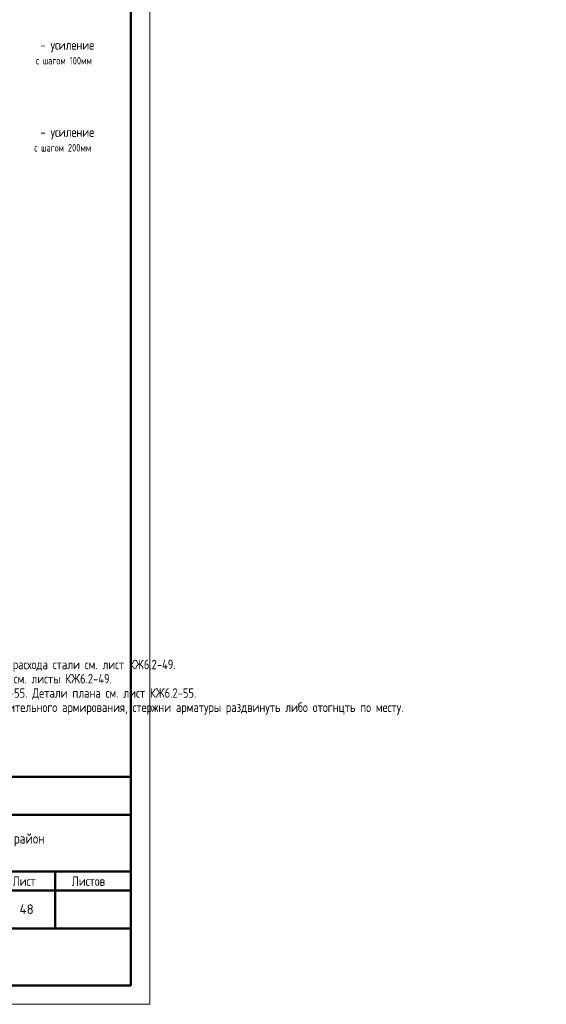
# Model space of a CAD drawing. Header units: millimetres. Extents: x 0 to 40165, y 0 to 42000.
# Tile 8 of 15: x 26267 to 40165, y 0 to 25981. Entities that reach past the tile are written whole.
import ezdxf

# ---------------------------------------------------------------- set-up
doc = ezdxf.new("R2010")
doc.units = ezdxf.units.MM
for name, color, linetype, lineweight in [('Standard', 7, 'Continuous', 25), ('Обрамление проемов стержнями', 7, 'Continuous', 25), ('Примечания', 7, 'Continuous', 25)]:
    doc.layers.add(name, color=color, linetype=linetype, lineweight=lineweight)
doc.styles.add('GOST 2.304-81', font='txt')
doc.styles.add('ISOCPEUR', font='txt')

msp = doc.modelspace()

# ---------------------------------------------------------------- linework, layer by layer
at = {"layer": 'Standard', "color": 7, "linetype": 'Continuous', "lineweight": 50, "transparency": 33554687}
for p, q in [((10700, 6000), (29200, 6000)), ((17200, 5000), (29200, 5000)), ((17200, 3500), (29200, 3500)), ((27200, 2000), (27200, 3500)), ((24200, 3000), (29200, 3000)), ((17200, 2000), (29200, 2000))]:
    msp.add_line(p, q, dxfattribs=at)
at = {"layer": 'Standard', "color": 7, "linetype": 'Continuous', "lineweight": 25, "transparency": 33554687}
for p, q in [((29200, 500), (29200, 6000)), ((10700, 500), (29200, 500)), ((10700, 500), (29200, 500)), ((10700, 500), (29200, 500))]:
    msp.add_line(p, q, dxfattribs=at)
at = {"layer": 'Standard', "color": 7, "linetype": 'Continuous', "lineweight": 13, "transparency": 33554687}
msp.add_lwpolyline([(0, 0), (29700, 0), (29700, 42000), (0, 42000), (0, 0)], close=True, dxfattribs=at)
at = {"layer": 'Standard', "color": 7, "linetype": 'Continuous', "lineweight": 50, "transparency": 33554687}
msp.add_lwpolyline([(2000, 41500), (29200, 41500), (29200, 500), (2000, 500), (2000, 41500)], close=True, dxfattribs=at)

# ---------------------------------------------------------------- texts
at = {"layer": 'Standard', "color": 7, "linetype": 'Continuous', "lineweight": 25, "transparency": 33554687, "attachment_point": 7, "style": 'GOST 2.304-81'}
for s, insert, char_height, width in [('Многоквартирный\\~жилой\\~дом\\~по\\~адресу:\\~', (20410, 4545), 270, 5717.08), ('Московская\\~область,\\~городской\\~округ\\~Звенигород,\\~район\\~', (19204, 4167), 270, 8136.21), ('«Восточный»,\\~микрорайон\\~2', (21297, 3789), 270, 3952.83), ('Лист', (26084, 3125), 250, 782.23), ('Листов', (27643, 3125), 250, 1066.5)]:
    msp.add_mtext(s, dxfattribs=dict(at, insert=insert, char_height=char_height, width=width))
at = {"layer": 'Standard', "color": 7, "linetype": 'Continuous', "lineweight": 13, "transparency": 33554687, "insert": (26450, 2510), "char_height": 250, "width": 485.29, "attachment_point": 5, "style": 'ISOCPEUR'}
msp.add_mtext('\\A1;{\\fISOCPEUR|i0|b0;\\H250.000000;\\W1.000000;\\C7;48}\\P', dxfattribs=at)
at = {"layer": 'Обрамление проемов стержнями', "color": 7, "linetype": 'Continuous', "lineweight": 13, "transparency": 33554687, "insert": (19700, 9092), "char_height": 250, "width": 20566.88, "attachment_point": 1, "line_spacing_factor": 0.903614}
msp.add_mtext('\\A1;{\\fGOST 2.304-81|i0|b0;\\H250.000000;\\W1.000000;\\C7;1. Общие указания см. листы КЖ6.2-1. Ведомость расхода стали см. лист КЖ6.2-49.}\\P{\\fGOST 2.304-81|i0|b0;\\H250.000000;\\W1.000000;\\C7;2. Спецификацию элементов, ведомость деталей см. листы КЖ6.2-49.}\\P{\\fGOST 2.304-81|i0|b0;\\H250.000000;\\W1.000000;\\C7;3. Сечения по плите перекрытия см. лист КЖ6.2-55. Детали плана см. лист КЖ6.2-55.}\\P{\\fGOST 2.304-81|i0|b0;\\H250.000000;\\W1.000000;\\C7;4. В местах попадания отверстий в зону дополнительного армирования, стержни арматуры раздвинуть либо отогнцть по месту.}\\P', dxfattribs=at)
at = {"layer": 'Примечания', "color": 7, "linetype": 'Continuous', "lineweight": 25, "transparency": 33554687, "attachment_point": 7, "style": 'GOST 2.304-81'}
for s, insert, char_height, width in [('-\\~усиление', (26817, 25120), 250, 1510.8), ('с\\~шагом\\~100мм', (26696, 24800), 200, 1606.26), ('-\\~усиление', (26817, 22821), 250, 1510.8), ('с\\~шагом\\~200мм', (26650, 22501), 200, 1648.88)]:
    msp.add_mtext(s, dxfattribs=dict(at, insert=insert, char_height=char_height, width=width))

doc.saveas('drawing.dxf')
